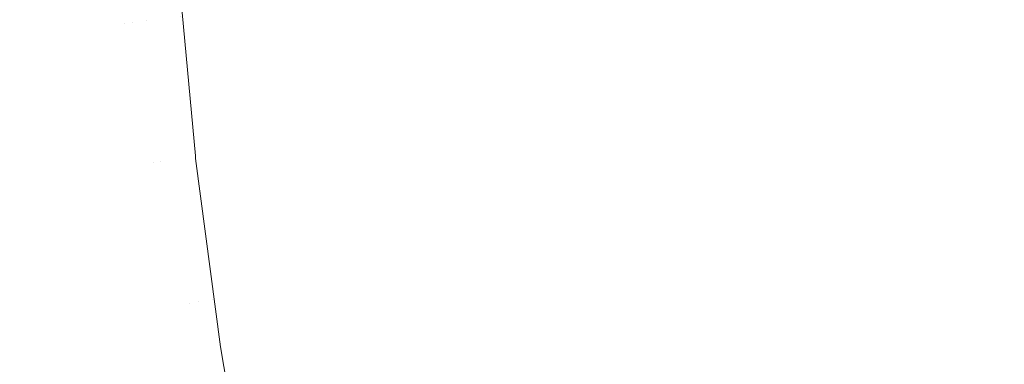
# Model space of a CAD drawing. Header units: centimetres. Extents: x -21.6 to 22.7, y 3.4 to 5.2.
# Tile 123 of 256: x -6.7163 to -6.6674, y 3.8633 to 3.8804. Entities that reach past the tile are written whole.
import ezdxf

# ---------------------------------------------------------------- set-up
doc = ezdxf.new("R2010")
doc.units = ezdxf.units.CM
doc.header["$LTSCALE"] = 2.54
doc.layers.add('Lucido design-1', color=7, linetype='Continuous')

# ---------------------------------------------------------------- blocks, each defined once
blk = doc.blocks.new('Gruppo-4-1')
at = {"color": 7, "linetype": 'Continuous', "lineweight": 9}
blk.add_3dface([(-21.503423, 5.100212, -1872.215514), (-21.503423, 3.500212, -1872.215514), (22.630348, 3.500212, -1872.215514), (22.630348, 5.100212, -1872.215514)], dxfattribs=at)
for points, invisible_edges in [([(-6.710001, 3.88038, -1872.935985), (-6.710462, 3.887186, -1872.935985), (-6.709889, 3.88723, -1872.932342), (-6.709429, 3.880447, -1872.932342)], 15), ([(-6.715823, 3.879689, -1872.957318), (-6.716614, 3.879595, -1872.959334), (-6.717093, 3.88667, -1872.959334), (-6.716301, 3.886732, -1872.957318)], 15), ([(-6.716301, 3.886732, -1872.957318), (-6.715556, 3.88679, -1872.955309), (-6.715081, 3.879777, -1872.955309), (-6.715823, 3.879689, -1872.957318)], 15), ([(-6.714385, 3.879859, -1872.953311), (-6.715081, 3.879777, -1872.955309), (-6.715556, 3.88679, -1872.955309), (-6.714858, 3.886844, -1872.953311)], 15), ([(-6.714858, 3.886844, -1872.953311), (-6.714206, 3.886895, -1872.951323), (-6.713734, 3.879937, -1872.951323), (-6.714385, 3.879859, -1872.953311)], 15), ([(-6.713127, 3.880009, -1872.949348), (-6.713734, 3.879937, -1872.951323), (-6.714206, 3.886895, -1872.951323), (-6.713598, 3.886942, -1872.949348)], 15), ([(-6.713598, 3.886942, -1872.949348), (-6.713032, 3.886986, -1872.947388), (-6.712563, 3.880076, -1872.947388), (-6.713127, 3.880009, -1872.949348)], 15), ([(-6.712041, 3.880138, -1872.945443), (-6.712563, 3.880076, -1872.947388), (-6.713032, 3.886986, -1872.947388), (-6.712508, 3.887027, -1872.945443)], 15), ([(-6.712508, 3.887027, -1872.945443), (-6.712024, 3.887064, -1872.943514), (-6.711558, 3.880195, -1872.943514), (-6.712041, 3.880138, -1872.945443)], 15), ([(-6.711114, 3.880248, -1872.941603), (-6.712024, 3.887064, -1872.943514), (-6.71117, 3.887131, -1872.939711)], 11), ([(-6.711114, 3.880248, -1872.941603), (-6.711558, 3.880195, -1872.943514), (-6.712024, 3.887064, -1872.943514)], 11), ([(-6.710707, 3.880296, -1872.939711), (-6.71117, 3.887131, -1872.939711), (-6.710462, 3.887186, -1872.935985), (-6.710001, 3.88038, -1872.935985)], 15), ([(-6.71117, 3.887131, -1872.939711), (-6.710707, 3.880296, -1872.939711), (-6.711114, 3.880248, -1872.941603)], 11), ([(-6.667204, 3.885457, -1872.62913), (-6.666701, 3.880251, -1872.62913), (-6.668502, 3.87996, -1872.630442), (-6.669012, 3.885242, -1872.630442)], 15), ([(-6.672558, 3.884821, -1872.633245), (-6.672033, 3.879391, -1872.633245), (-6.67376, 3.879113, -1872.634734), (-6.674291, 3.884616, -1872.634734)], 15), ([(-6.670797, 3.88503, -1872.631814), (-6.67028, 3.879674, -1872.631814), (-6.672033, 3.879391, -1872.633245), (-6.672558, 3.884821, -1872.633245)], 15), ([(-6.669012, 3.885242, -1872.630442), (-6.668502, 3.87996, -1872.630442), (-6.67028, 3.879674, -1872.631814), (-6.670797, 3.88503, -1872.631814)], 15), ([(-6.675996, 3.884414, -1872.636279), (-6.675458, 3.87884, -1872.636279), (-6.677125, 3.878571, -1872.637879), (-6.67767, 3.884215, -1872.637879)], 15), ([(-6.674291, 3.884616, -1872.634734), (-6.67376, 3.879113, -1872.634734), (-6.675458, 3.87884, -1872.636279), (-6.675996, 3.884414, -1872.636279)], 15), ([(-6.68249, 3.883643, -1872.642997), (-6.680919, 3.88383, -1872.641239), (-6.68036, 3.87805, -1872.641239), (-6.681925, 3.877797, -1872.642997)], 15), ([(-6.67876, 3.878307, -1872.639533), (-6.68036, 3.87805, -1872.641239), (-6.680919, 3.88383, -1872.641239), (-6.679311, 3.88402, -1872.639533)], 15), ([(-6.679311, 3.88402, -1872.639533), (-6.67767, 3.884215, -1872.637879), (-6.677125, 3.878571, -1872.637879), (-6.67876, 3.878307, -1872.639533)], 15), ([(-6.685517, 3.883284, -1872.646657), (-6.684023, 3.883461, -1872.644803), (-6.683452, 3.877551, -1872.644803), (-6.68494, 3.877311, -1872.646657)], 15), ([(-6.681925, 3.877797, -1872.642997), (-6.683452, 3.877551, -1872.644803), (-6.684023, 3.883461, -1872.644803), (-6.68249, 3.883643, -1872.642997)], 15), ([(-6.708291, 3.880582, -1872.918688), (-6.708431, 3.882954, -1872.915514), (-6.707578, 3.873664, -1872.915514)], 9), ([(-6.707578, 3.873664, -1872.915514), (-6.708431, 3.882954, -1872.915514), (-6.708431, 3.882954, -1872.715514), (-6.707578, 3.873664, -1872.715514)], 10), ([(-6.707578, 3.873664, -1872.715514), (-6.708431, 3.882954, -1872.715514), (-6.708229, 3.88059, -1872.713294)], 10), ([(-6.687794, 3.876852, -1872.6505), (-6.689157, 3.876632, -1872.652484), (-6.689751, 3.882782, -1872.652484), (-6.688383, 3.882944, -1872.6505)], 15), ([(-6.688383, 3.882944, -1872.6505), (-6.686971, 3.883112, -1872.648557), (-6.686388, 3.877078, -1872.648557), (-6.687794, 3.876852, -1872.6505)], 15), ([(-6.68494, 3.877311, -1872.646657), (-6.686388, 3.877078, -1872.648557), (-6.686971, 3.883112, -1872.648557), (-6.685517, 3.883284, -1872.646657)], 15), ([(-6.692974, 3.876017, -1872.658665), (-6.694152, 3.875827, -1872.660793), (-6.694767, 3.882187, -1872.660793), (-6.693583, 3.882327, -1872.658665)], 15), ([(-6.693583, 3.882327, -1872.658665), (-6.692352, 3.882473, -1872.656569), (-6.691748, 3.876215, -1872.656569), (-6.692974, 3.876017, -1872.658665)], 15), ([(-6.690475, 3.87642, -1872.654508), (-6.691748, 3.876215, -1872.656569), (-6.692352, 3.882473, -1872.656569), (-6.691074, 3.882625, -1872.654508)], 15), ([(-6.691074, 3.882625, -1872.654508), (-6.689751, 3.882782, -1872.652484), (-6.689157, 3.876632, -1872.652484), (-6.690475, 3.87642, -1872.654508)], 15), ([(-6.698023, 3.8818, -1872.66735), (-6.696987, 3.881923, -1872.665138), (-6.696364, 3.875471, -1872.665138), (-6.697396, 3.875304, -1872.66735)], 15), ([(-6.695283, 3.875645, -1872.662952), (-6.696364, 3.875471, -1872.665138), (-6.696987, 3.881923, -1872.665138), (-6.695902, 3.882052, -1872.662952)], 15), ([(-6.695902, 3.882052, -1872.662952), (-6.694767, 3.882187, -1872.660793), (-6.694152, 3.875827, -1872.660793), (-6.695283, 3.875645, -1872.662952)], 15), ([(-6.701018, 3.874721, -1872.676402), (-6.701796, 3.874595, -1872.678705), (-6.702442, 3.881276, -1872.678705), (-6.70166, 3.881369, -1872.676402)], 15), ([(-6.70166, 3.881369, -1872.676402), (-6.700828, 3.881468, -1872.674113), (-6.700189, 3.874854, -1872.674113), (-6.701018, 3.874721, -1872.676402)], 15), ([(-6.699308, 3.874996, -1872.67184), (-6.700189, 3.874854, -1872.674113), (-6.700828, 3.881468, -1872.674113), (-6.699944, 3.881573, -1872.67184)], 15), ([(-6.699944, 3.881573, -1872.67184), (-6.699009, 3.881684, -1872.669585), (-6.698377, 3.875146, -1872.669585), (-6.699308, 3.874996, -1872.67184)], 15), ([(-6.697396, 3.875304, -1872.66735), (-6.698377, 3.875146, -1872.669585), (-6.699009, 3.881684, -1872.669585), (-6.698023, 3.8818, -1872.66735)], 15), ([(-6.704925, 3.874091, -1872.690331), (-6.705401, 3.874015, -1872.692664), (-6.706061, 3.880847, -1872.692664), (-6.705584, 3.880904, -1872.690331)], 15), ([(-6.705584, 3.880904, -1872.690331), (-6.705056, 3.880966, -1872.687998), (-6.7044, 3.874176, -1872.687998), (-6.704925, 3.874091, -1872.690331)], 15), ([(-6.703825, 3.874268, -1872.685667), (-6.7044, 3.874176, -1872.687998), (-6.705056, 3.880966, -1872.687998), (-6.704479, 3.881035, -1872.685667)], 15), ([(-6.704479, 3.881035, -1872.685667), (-6.703851, 3.881109, -1872.683339), (-6.7032, 3.874369, -1872.683339), (-6.703825, 3.874268, -1872.685667)], 15), ([(-6.702524, 3.874478, -1872.681018), (-6.7032, 3.874369, -1872.683339), (-6.703851, 3.881109, -1872.683339), (-6.703172, 3.88119, -1872.681018)], 15), ([(-6.703172, 3.88119, -1872.681018), (-6.702442, 3.881276, -1872.678705), (-6.701796, 3.874595, -1872.678705), (-6.702524, 3.874478, -1872.681018)], 15), ([(-6.709659, 3.873328, -1872.937837), (-6.710707, 3.880296, -1872.939711), (-6.710001, 3.88038, -1872.935985)], 11), ([(-6.709429, 3.880447, -1872.932342), (-6.708755, 3.873474, -1872.932342), (-6.709325, 3.873382, -1872.935985), (-6.710001, 3.88038, -1872.935985)], 15), ([(-6.710001, 3.88038, -1872.935985), (-6.709325, 3.873382, -1872.935985), (-6.709659, 3.873328, -1872.937837)], 11), ([(-6.708981, 3.880501, -1872.928788), (-6.708309, 3.873546, -1872.928788), (-6.708755, 3.873474, -1872.932342), (-6.709429, 3.880447, -1872.932342)], 15), ([(-6.708648, 3.88054, -1872.925326), (-6.707978, 3.873599, -1872.925326), (-6.708309, 3.873546, -1872.928788), (-6.708981, 3.880501, -1872.928788)], 15), ([(-6.708421, 3.880567, -1872.921959), (-6.707752, 3.873636, -1872.921959), (-6.707978, 3.873599, -1872.925326), (-6.708648, 3.88054, -1872.925326)], 15), ([(-6.708291, 3.880582, -1872.918688), (-6.707622, 3.873657, -1872.918688), (-6.707752, 3.873636, -1872.921959), (-6.708421, 3.880567, -1872.921959)], 15), ([(-6.707578, 3.873664, -1872.915514), (-6.707622, 3.873657, -1872.918688), (-6.708291, 3.880582, -1872.918688)], 11), ([(-6.708229, 3.88059, -1872.713294), (-6.708167, 3.880597, -1872.711056), (-6.707499, 3.873677, -1872.711056), (-6.70756, 3.873667, -1872.713294)], 15), ([(-6.708229, 3.88059, -1872.713294), (-6.70756, 3.873667, -1872.713294), (-6.707578, 3.873664, -1872.715514)], 11), ([(-6.707395, 3.873693, -1872.7088), (-6.707499, 3.873677, -1872.711056), (-6.708167, 3.880597, -1872.711056), (-6.708063, 3.880609, -1872.7088)], 15), ([(-6.708063, 3.880609, -1872.7088), (-6.707915, 3.880627, -1872.706529), (-6.707247, 3.873717, -1872.706529), (-6.707395, 3.873693, -1872.7088)], 15), ([(-6.707055, 3.873748, -1872.704243), (-6.707247, 3.873717, -1872.706529), (-6.707915, 3.880627, -1872.706529), (-6.707722, 3.88065, -1872.704243)], 15), ([(-6.707722, 3.88065, -1872.704243), (-6.707484, 3.880678, -1872.701944), (-6.706818, 3.873786, -1872.701944), (-6.707055, 3.873748, -1872.704243)], 15), ([(-6.706535, 3.873832, -1872.699636), (-6.706818, 3.873786, -1872.701944), (-6.707484, 3.880678, -1872.701944), (-6.7072, 3.880712, -1872.699636)], 15), ([(-6.7072, 3.880712, -1872.699636), (-6.706868, 3.880751, -1872.697318), (-6.706205, 3.873885, -1872.697318), (-6.706535, 3.873832, -1872.699636)], 15), ([(-6.705827, 3.873946, -1872.694993), (-6.706205, 3.873885, -1872.697318), (-6.706868, 3.880751, -1872.697318), (-6.706489, 3.880796, -1872.694993)], 15), ([(-6.706489, 3.880796, -1872.694993), (-6.706061, 3.880847, -1872.692664), (-6.705401, 3.874015, -1872.692664), (-6.705827, 3.873946, -1872.694993)], 15), ([(-6.714385, 3.879859, -1872.953311), (-6.713734, 3.879937, -1872.951323), (-6.713043, 3.872783, -1872.951323), (-6.713691, 3.872679, -1872.953311)], 15), ([(-6.712439, 3.87288, -1872.949348), (-6.713043, 3.872783, -1872.951323), (-6.713734, 3.879937, -1872.951323), (-6.713127, 3.880009, -1872.949348)], 15), ([(-6.713127, 3.880009, -1872.949348), (-6.712563, 3.880076, -1872.947388), (-6.711877, 3.872971, -1872.947388), (-6.712439, 3.87288, -1872.949348)], 15), ([(-6.711356, 3.873055, -1872.945443), (-6.711877, 3.872971, -1872.947388), (-6.712563, 3.880076, -1872.947388), (-6.712041, 3.880138, -1872.945443)], 15), ([(-6.712041, 3.880138, -1872.945443), (-6.711558, 3.880195, -1872.943514), (-6.710876, 3.873132, -1872.943514), (-6.711356, 3.873055, -1872.945443)], 15), ([(-6.710433, 3.873204, -1872.941603), (-6.710876, 3.873132, -1872.943514), (-6.711558, 3.880195, -1872.943514), (-6.711114, 3.880248, -1872.941603)], 15), ([(-6.711114, 3.880248, -1872.941603), (-6.710707, 3.880296, -1872.939711), (-6.710028, 3.873269, -1872.939711), (-6.710433, 3.873204, -1872.941603)], 15), ([(-6.709659, 3.873328, -1872.937837), (-6.710028, 3.873269, -1872.939711), (-6.710707, 3.880296, -1872.939711)], 11), ([(-6.669584, 3.874175, -1872.631814), (-6.67028, 3.879674, -1872.631814), (-6.668502, 3.87996, -1872.630442), (-6.667816, 3.874538, -1872.630442)], 15), ([(-6.667816, 3.874538, -1872.630442), (-6.668502, 3.87996, -1872.630442), (-6.666701, 3.880251, -1872.62913), (-6.666024, 3.874906, -1872.62913)], 15), ([(-6.717453, 3.879496, -1872.961357), (-6.716614, 3.879595, -1872.959334), (-6.715911, 3.872321, -1872.959334), (-6.716747, 3.872186, -1872.961357)], 15), ([(-6.715124, 3.872448, -1872.957318), (-6.715911, 3.872321, -1872.959334), (-6.716614, 3.879595, -1872.959334), (-6.715823, 3.879689, -1872.957318)], 15), ([(-6.715823, 3.879689, -1872.957318), (-6.715081, 3.879777, -1872.955309), (-6.714384, 3.872567, -1872.955309), (-6.715124, 3.872448, -1872.957318)], 15), ([(-6.713691, 3.872679, -1872.953311), (-6.714384, 3.872567, -1872.955309), (-6.715081, 3.879777, -1872.955309), (-6.714385, 3.879859, -1872.953311)], 15), ([(-6.673045, 3.873464, -1872.634734), (-6.67376, 3.879113, -1872.634734), (-6.672033, 3.879391, -1872.633245), (-6.671328, 3.873817, -1872.633245)], 15), ([(-6.671328, 3.873817, -1872.633245), (-6.672033, 3.879391, -1872.633245), (-6.67028, 3.879674, -1872.631814), (-6.669584, 3.874175, -1872.631814)], 15), ([(-6.674733, 3.873117, -1872.636279), (-6.675458, 3.87884, -1872.636279), (-6.67376, 3.879113, -1872.634734), (-6.673045, 3.873464, -1872.634734)], 15), ([(-6.67876, 3.878307, -1872.639533), (-6.677125, 3.878571, -1872.637879), (-6.676391, 3.872777, -1872.637879), (-6.678017, 3.872443, -1872.639533)], 15), ([(-6.676391, 3.872777, -1872.637879), (-6.677125, 3.878571, -1872.637879), (-6.675458, 3.87884, -1872.636279), (-6.674733, 3.873117, -1872.636279)], 15), ([(-6.681925, 3.877797, -1872.642997), (-6.68036, 3.87805, -1872.641239), (-6.679609, 3.872116, -1872.641239), (-6.681165, 3.871796, -1872.642997)], 15), ([(-6.678017, 3.872443, -1872.639533), (-6.679609, 3.872116, -1872.641239), (-6.68036, 3.87805, -1872.641239), (-6.67876, 3.878307, -1872.639533)], 15), ([(-6.68494, 3.877311, -1872.646657), (-6.683452, 3.877551, -1872.644803), (-6.682684, 3.871484, -1872.644803), (-6.684164, 3.87118, -1872.646657)], 15), ([(-6.681165, 3.871796, -1872.642997), (-6.682684, 3.871484, -1872.644803), (-6.683452, 3.877551, -1872.644803), (-6.681925, 3.877797, -1872.642997)], 15), ([(-6.687794, 3.876852, -1872.6505), (-6.686388, 3.877078, -1872.648557), (-6.685604, 3.870885, -1872.648557), (-6.687002, 3.870597, -1872.6505)], 15), ([(-6.684164, 3.87118, -1872.646657), (-6.685604, 3.870885, -1872.648557), (-6.686388, 3.877078, -1872.648557), (-6.68494, 3.877311, -1872.646657)], 15), ([(-6.690475, 3.87642, -1872.654508), (-6.689157, 3.876632, -1872.652484), (-6.688358, 3.870319, -1872.652484), (-6.689669, 3.87005, -1872.654508)], 15), ([(-6.687002, 3.870597, -1872.6505), (-6.688358, 3.870319, -1872.652484), (-6.689157, 3.876632, -1872.652484), (-6.687794, 3.876852, -1872.6505)], 15), ([(-6.692154, 3.869539, -1872.658665), (-6.693326, 3.869299, -1872.660793), (-6.694152, 3.875827, -1872.660793), (-6.692974, 3.876017, -1872.658665)], 15), ([(-6.692974, 3.876017, -1872.658665), (-6.691748, 3.876215, -1872.656569), (-6.690934, 3.86979, -1872.656569), (-6.692154, 3.869539, -1872.658665)], 15), ([(-6.689669, 3.87005, -1872.654508), (-6.690934, 3.86979, -1872.656569), (-6.691748, 3.876215, -1872.656569), (-6.690475, 3.87642, -1872.654508)], 15), ([(-6.69445, 3.869068, -1872.662952), (-6.695526, 3.868847, -1872.665138), (-6.696364, 3.875471, -1872.665138), (-6.695283, 3.875645, -1872.662952)], 15), ([(-6.695283, 3.875645, -1872.662952), (-6.694152, 3.875827, -1872.660793), (-6.693326, 3.869299, -1872.660793), (-6.69445, 3.869068, -1872.662952)], 15), ([(-6.698454, 3.868245, -1872.67184), (-6.69933, 3.868065, -1872.674113), (-6.700189, 3.874854, -1872.674113), (-6.699308, 3.874996, -1872.67184)], 15), ([(-6.699308, 3.874996, -1872.67184), (-6.698377, 3.875146, -1872.669585), (-6.697528, 3.868435, -1872.669585), (-6.698454, 3.868245, -1872.67184)], 15), ([(-6.696552, 3.868636, -1872.66735), (-6.697528, 3.868435, -1872.669585), (-6.698377, 3.875146, -1872.669585), (-6.697396, 3.875304, -1872.66735)], 15), ([(-6.697396, 3.875304, -1872.66735), (-6.696364, 3.875471, -1872.665138), (-6.695526, 3.868847, -1872.665138), (-6.696552, 3.868636, -1872.66735)], 15), ([(-6.702524, 3.874478, -1872.681018), (-6.701796, 3.874595, -1872.678705), (-6.700928, 3.867737, -1872.678705), (-6.701652, 3.867588, -1872.681018)], 15), ([(-6.700154, 3.867896, -1872.676402), (-6.700928, 3.867737, -1872.678705), (-6.701796, 3.874595, -1872.678705), (-6.701018, 3.874721, -1872.676402)], 15), ([(-6.701018, 3.874721, -1872.676402), (-6.700189, 3.874854, -1872.674113), (-6.69933, 3.868065, -1872.674113), (-6.700154, 3.867896, -1872.676402)], 15), ([(-6.667816, 3.874538, -1872.630442), (-6.666939, 3.868982, -1872.630442), (-6.668695, 3.86854, -1872.631814), (-6.669584, 3.874175, -1872.631814)], 15), ([(-6.666024, 3.874906, -1872.62913), (-6.66516, 3.869429, -1872.62913), (-6.666939, 3.868982, -1872.630442), (-6.667816, 3.874538, -1872.630442)], 15), ([(-6.705827, 3.873946, -1872.694993), (-6.705401, 3.874015, -1872.692664), (-6.704513, 3.867001, -1872.692664), (-6.704937, 3.866914, -1872.694993)], 15), ([(-6.70404, 3.867098, -1872.690331), (-6.704513, 3.867001, -1872.692664), (-6.705401, 3.874015, -1872.692664), (-6.704925, 3.874091, -1872.690331)], 15), ([(-6.704925, 3.874091, -1872.690331), (-6.7044, 3.874176, -1872.687998), (-6.703518, 3.867205, -1872.687998), (-6.70404, 3.867098, -1872.690331)], 15), ([(-6.702946, 3.867322, -1872.685667), (-6.703518, 3.867205, -1872.687998), (-6.7044, 3.874176, -1872.687998), (-6.703825, 3.874268, -1872.685667)], 15), ([(-6.703825, 3.874268, -1872.685667), (-6.7032, 3.874369, -1872.683339), (-6.702324, 3.86745, -1872.683339), (-6.702946, 3.867322, -1872.685667)], 15), ([(-6.701652, 3.867588, -1872.681018), (-6.702324, 3.86745, -1872.683339), (-6.7032, 3.874369, -1872.683339), (-6.702524, 3.874478, -1872.681018)], 15), ([(-6.669584, 3.874175, -1872.631814), (-6.668695, 3.86854, -1872.631814), (-6.670426, 3.868104, -1872.633245), (-6.671328, 3.873817, -1872.633245)], 15), ([(-6.707849, 3.866315, -1872.932342), (-6.708755, 3.873474, -1872.932342), (-6.708309, 3.873546, -1872.928788), (-6.707406, 3.866406, -1872.928788)], 15), ([(-6.707406, 3.866406, -1872.928788), (-6.708309, 3.873546, -1872.928788), (-6.707978, 3.873599, -1872.925326), (-6.707076, 3.866474, -1872.925326)], 15), ([(-6.707076, 3.866474, -1872.925326), (-6.707978, 3.873599, -1872.925326), (-6.707752, 3.873636, -1872.921959), (-6.706851, 3.86652, -1872.921959)], 15), ([(-6.706851, 3.86652, -1872.921959), (-6.707752, 3.873636, -1872.921959), (-6.707622, 3.873657, -1872.918688), (-6.706722, 3.866547, -1872.918688)], 15), ([(-6.707622, 3.873657, -1872.918688), (-6.707578, 3.873664, -1872.915514), (-6.707564, 3.873517, -1872.915514)], 9), ([(-6.706722, 3.866547, -1872.918688), (-6.707622, 3.873657, -1872.918688), (-6.707564, 3.873517, -1872.915514)], 11), ([(-6.707564, 3.873517, -1872.715514), (-6.707578, 3.873664, -1872.715514), (-6.70756, 3.873667, -1872.713294)], 10), ([(-6.707578, 3.873664, -1872.715514), (-6.707564, 3.873517, -1872.715514), (-6.707564, 3.873517, -1872.915514), (-6.707578, 3.873664, -1872.915514)], 10), ([(-6.707564, 3.873517, -1872.715514), (-6.70756, 3.873667, -1872.713294), (-6.706661, 3.86656, -1872.713294)], 11), ([(-6.707564, 3.873517, -1872.915514), (-6.70633, 3.864169, -1872.915514), (-6.706722, 3.866547, -1872.918688)], 10), ([(-6.707564, 3.873517, -1872.915514), (-6.707564, 3.873517, -1872.715514), (-6.70633, 3.864169, -1872.715514), (-6.70633, 3.864169, -1872.915514)], 5), ([(-6.706661, 3.86656, -1872.713294), (-6.70633, 3.864169, -1872.715514), (-6.707564, 3.873517, -1872.715514)], 9), ([(-6.70756, 3.873667, -1872.713294), (-6.707499, 3.873677, -1872.711056), (-6.706599, 3.866572, -1872.711056), (-6.706661, 3.86656, -1872.713294)], 15), ([(-6.706496, 3.866593, -1872.7088), (-6.706599, 3.866572, -1872.711056), (-6.707499, 3.873677, -1872.711056), (-6.707395, 3.873693, -1872.7088)], 15), ([(-6.707395, 3.873693, -1872.7088), (-6.707247, 3.873717, -1872.706529), (-6.706349, 3.866623, -1872.706529), (-6.706496, 3.866593, -1872.7088)], 15), ([(-6.706159, 3.866663, -1872.704243), (-6.706349, 3.866623, -1872.706529), (-6.707247, 3.873717, -1872.706529), (-6.707055, 3.873748, -1872.704243)], 15), ([(-6.707055, 3.873748, -1872.704243), (-6.706818, 3.873786, -1872.701944), (-6.705923, 3.866711, -1872.701944), (-6.706159, 3.866663, -1872.704243)], 15), ([(-6.705641, 3.866769, -1872.699636), (-6.705923, 3.866711, -1872.701944), (-6.706818, 3.873786, -1872.701944), (-6.706535, 3.873832, -1872.699636)], 15), ([(-6.706535, 3.873832, -1872.699636), (-6.706205, 3.873885, -1872.697318), (-6.705313, 3.866836, -1872.697318), (-6.705641, 3.866769, -1872.699636)], 15), ([(-6.704937, 3.866914, -1872.694993), (-6.705313, 3.866836, -1872.697318), (-6.706205, 3.873885, -1872.697318), (-6.705827, 3.873946, -1872.694993)], 15), ([(-6.671328, 3.873817, -1872.633245), (-6.670426, 3.868104, -1872.633245), (-6.672131, 3.867675, -1872.634734), (-6.673045, 3.873464, -1872.634734)], 15), ([(-6.710436, 3.865784, -1872.945443), (-6.710954, 3.865678, -1872.947388), (-6.711877, 3.872971, -1872.947388), (-6.711356, 3.873055, -1872.945443)], 15), ([(-6.711356, 3.873055, -1872.945443), (-6.710876, 3.873132, -1872.943514), (-6.709958, 3.865882, -1872.943514), (-6.710436, 3.865784, -1872.945443)], 15), ([(-6.709518, 3.865973, -1872.941603), (-6.709958, 3.865882, -1872.943514), (-6.710876, 3.873132, -1872.943514), (-6.710433, 3.873204, -1872.941603)], 15), ([(-6.710433, 3.873204, -1872.941603), (-6.710028, 3.873269, -1872.939711), (-6.709115, 3.866055, -1872.939711), (-6.709518, 3.865973, -1872.941603)], 15), ([(-6.708748, 3.866131, -1872.937837), (-6.709115, 3.866055, -1872.939711), (-6.710028, 3.873269, -1872.939711), (-6.709659, 3.873328, -1872.937837)], 15), ([(-6.709659, 3.873328, -1872.937837), (-6.709325, 3.873382, -1872.935985), (-6.708416, 3.866199, -1872.935985), (-6.708748, 3.866131, -1872.937837)], 15), ([(-6.709325, 3.873382, -1872.935985), (-6.708755, 3.873474, -1872.932342), (-6.707849, 3.866315, -1872.932342), (-6.708117, 3.866261, -1872.934153)], 15), ([(-6.708117, 3.866261, -1872.934153), (-6.708416, 3.866199, -1872.935985), (-6.709325, 3.873382, -1872.935985)], 11), ([(-6.674733, 3.873117, -1872.636279), (-6.673808, 3.867253, -1872.636279), (-6.675454, 3.866839, -1872.637879), (-6.676391, 3.872777, -1872.637879)], 15), ([(-6.673045, 3.873464, -1872.634734), (-6.672131, 3.867675, -1872.634734), (-6.673808, 3.867253, -1872.636279), (-6.674733, 3.873117, -1872.636279)], 15), ([(-6.715124, 3.872448, -1872.957318), (-6.714384, 3.872567, -1872.955309), (-6.713448, 3.865166, -1872.955309), (-6.714183, 3.865014, -1872.957318)], 15), ([(-6.712758, 3.865307, -1872.953311), (-6.713448, 3.865166, -1872.955309), (-6.714384, 3.872567, -1872.955309), (-6.713691, 3.872679, -1872.953311)], 15), ([(-6.713691, 3.872679, -1872.953311), (-6.713043, 3.872783, -1872.951323), (-6.712114, 3.865439, -1872.951323), (-6.712758, 3.865307, -1872.953311)], 15), ([(-6.711513, 3.865563, -1872.949348), (-6.712114, 3.865439, -1872.951323), (-6.713043, 3.872783, -1872.951323), (-6.712439, 3.87288, -1872.949348)], 15), ([(-6.712439, 3.87288, -1872.949348), (-6.711877, 3.872971, -1872.947388), (-6.710954, 3.865678, -1872.947388), (-6.711513, 3.865563, -1872.949348)], 15), ([(-6.678017, 3.872443, -1872.639533), (-6.676391, 3.872777, -1872.637879), (-6.675454, 3.866839, -1872.637879), (-6.677069, 3.866433, -1872.639533)], 15), ([(-6.715797, 3.864683, -1872.961357), (-6.716678, 3.864502, -1872.963384), (-6.717632, 3.872044, -1872.963384), (-6.716747, 3.872186, -1872.961357)], 15), ([(-6.716747, 3.872186, -1872.961357), (-6.715911, 3.872321, -1872.959334), (-6.714966, 3.864854, -1872.959334), (-6.715797, 3.864683, -1872.961357)], 15), ([(-6.714183, 3.865014, -1872.957318), (-6.714966, 3.864854, -1872.959334), (-6.715911, 3.872321, -1872.959334), (-6.715124, 3.872448, -1872.957318)], 15), ([(-6.681165, 3.871796, -1872.642997), (-6.679609, 3.872116, -1872.641239), (-6.67865, 3.866035, -1872.641239), (-6.680195, 3.865646, -1872.642997)], 15), ([(-6.677069, 3.866433, -1872.639533), (-6.67865, 3.866035, -1872.641239), (-6.679609, 3.872116, -1872.641239), (-6.678017, 3.872443, -1872.639533)], 15), ([(-6.680195, 3.865646, -1872.642997), (-6.681703, 3.865267, -1872.644803), (-6.682684, 3.871484, -1872.644803), (-6.681165, 3.871796, -1872.642997)], 15), ([(-6.683173, 3.864897, -1872.646657), (-6.684603, 3.864537, -1872.648557), (-6.685604, 3.870885, -1872.648557), (-6.684164, 3.87118, -1872.646657)], 15), ([(-6.684164, 3.87118, -1872.646657), (-6.682684, 3.871484, -1872.644803), (-6.681703, 3.865267, -1872.644803), (-6.683173, 3.864897, -1872.646657)], 15), ([(-6.685991, 3.864188, -1872.6505), (-6.687337, 3.863849, -1872.652484), (-6.688358, 3.870319, -1872.652484), (-6.687002, 3.870597, -1872.6505)], 15), ([(-6.687002, 3.870597, -1872.6505), (-6.685604, 3.870885, -1872.648557), (-6.684603, 3.864537, -1872.648557), (-6.685991, 3.864188, -1872.6505)], 15), ([(-6.689669, 3.87005, -1872.654508), (-6.688358, 3.870319, -1872.652484), (-6.687337, 3.863849, -1872.652484), (-6.688638, 3.863521, -1872.654508)], 15), ([(-6.692154, 3.869539, -1872.658665), (-6.690934, 3.86979, -1872.656569), (-6.689895, 3.863205, -1872.656569), (-6.691106, 3.862901, -1872.658665)], 15), ([(-6.688638, 3.863521, -1872.654508), (-6.689895, 3.863205, -1872.656569), (-6.690934, 3.86979, -1872.656569), (-6.689669, 3.87005, -1872.654508)], 15), ([(-6.69445, 3.869068, -1872.662952), (-6.693326, 3.869299, -1872.660793), (-6.69227, 3.862608, -1872.660793), (-6.693386, 3.862327, -1872.662952)], 15), ([(-6.691106, 3.862901, -1872.658665), (-6.69227, 3.862608, -1872.660793), (-6.693326, 3.869299, -1872.660793), (-6.692154, 3.869539, -1872.658665)], 15), ([(-6.695473, 3.861802, -1872.66735), (-6.696443, 3.861558, -1872.669585), (-6.697528, 3.868435, -1872.669585), (-6.696552, 3.868636, -1872.66735)], 15), ([(-6.696552, 3.868636, -1872.66735), (-6.695526, 3.868847, -1872.665138), (-6.694454, 3.862058, -1872.665138), (-6.695473, 3.861802, -1872.66735)], 15), ([(-6.693386, 3.862327, -1872.662952), (-6.694454, 3.862058, -1872.665138), (-6.695526, 3.868847, -1872.665138), (-6.69445, 3.869068, -1872.662952)], 15), ([(-6.667597, 3.862775, -1872.631814), (-6.668695, 3.86854, -1872.631814), (-6.666939, 3.868982, -1872.630442), (-6.665856, 3.863297, -1872.630442)], 15), ([(-6.697362, 3.861326, -1872.67184), (-6.698232, 3.861108, -1872.674113), (-6.69933, 3.868065, -1872.674113), (-6.698454, 3.868245, -1872.67184)], 15), ([(-6.698454, 3.868245, -1872.67184), (-6.697528, 3.868435, -1872.669585), (-6.696443, 3.861558, -1872.669585), (-6.697362, 3.861326, -1872.67184)], 15), ([(-6.670426, 3.868104, -1872.633245), (-6.668695, 3.86854, -1872.631814), (-6.667597, 3.862775, -1872.631814), (-6.669313, 3.86226, -1872.633245)], 15), ([(-6.701652, 3.867588, -1872.681018), (-6.700928, 3.867737, -1872.678705), (-6.699819, 3.860708, -1872.678705), (-6.700537, 3.860527, -1872.681018)], 15), ([(-6.699051, 3.860901, -1872.676402), (-6.699819, 3.860708, -1872.678705), (-6.700928, 3.867737, -1872.678705), (-6.700154, 3.867896, -1872.676402)], 15), ([(-6.700154, 3.867896, -1872.676402), (-6.69933, 3.868065, -1872.674113), (-6.698232, 3.861108, -1872.674113), (-6.699051, 3.860901, -1872.676402)], 15), ([(-6.673808, 3.867253, -1872.636279), (-6.672131, 3.867675, -1872.634734), (-6.671003, 3.861753, -1872.634734), (-6.672665, 3.861254, -1872.636279)], 15), ([(-6.669313, 3.86226, -1872.633245), (-6.671003, 3.861753, -1872.634734), (-6.672131, 3.867675, -1872.634734), (-6.670426, 3.868104, -1872.633245)], 15), ([(-6.70404, 3.867098, -1872.690331), (-6.703518, 3.867205, -1872.687998), (-6.702391, 3.860061, -1872.687998), (-6.702909, 3.859931, -1872.690331)], 15), ([(-6.701823, 3.860204, -1872.685667), (-6.702391, 3.860061, -1872.687998), (-6.703518, 3.867205, -1872.687998), (-6.702946, 3.867322, -1872.685667)], 15), ([(-6.702946, 3.867322, -1872.685667), (-6.702324, 3.86745, -1872.683339), (-6.701205, 3.860359, -1872.683339), (-6.701823, 3.860204, -1872.685667)], 15), ([(-6.700537, 3.860527, -1872.681018), (-6.701205, 3.860359, -1872.683339), (-6.702324, 3.86745, -1872.683339), (-6.701652, 3.867588, -1872.681018)], 15), ([(-6.672665, 3.861254, -1872.636279), (-6.674297, 3.860765, -1872.637879), (-6.675454, 3.866839, -1872.637879), (-6.673808, 3.867253, -1872.636279)], 15), ([(-6.706159, 3.866663, -1872.704243), (-6.705923, 3.866711, -1872.701944), (-6.704779, 3.85946, -1872.701944), (-6.705013, 3.859401, -1872.704243)], 15), ([(-6.704499, 3.859531, -1872.699636), (-6.704779, 3.85946, -1872.701944), (-6.705923, 3.866711, -1872.701944), (-6.705641, 3.866769, -1872.699636)], 15), ([(-6.705641, 3.866769, -1872.699636), (-6.705313, 3.866836, -1872.697318), (-6.704173, 3.859613, -1872.697318), (-6.704499, 3.859531, -1872.699636)], 15), ([(-6.7038, 3.859706, -1872.694993), (-6.704173, 3.859613, -1872.697318), (-6.705313, 3.866836, -1872.697318), (-6.704937, 3.866914, -1872.694993)], 15), ([(-6.704937, 3.866914, -1872.694993), (-6.704513, 3.867001, -1872.692664), (-6.703379, 3.859812, -1872.692664), (-6.7038, 3.859706, -1872.694993)], 15), ([(-6.702909, 3.859931, -1872.690331), (-6.703379, 3.859812, -1872.692664), (-6.704513, 3.867001, -1872.692664), (-6.70404, 3.867098, -1872.690331)], 15), ([(-6.677069, 3.866433, -1872.639533), (-6.675454, 3.866839, -1872.637879), (-6.674297, 3.860765, -1872.637879), (-6.675898, 3.860284, -1872.639533)], 15), ([(-6.708748, 3.866131, -1872.937837), (-6.708416, 3.866199, -1872.935985), (-6.707254, 3.858837, -1872.935985), (-6.707584, 3.858754, -1872.937837)], 15), ([(-6.706957, 3.858912, -1872.934153), (-6.707254, 3.858837, -1872.935985), (-6.708416, 3.866199, -1872.935985), (-6.708117, 3.866261, -1872.934153)], 15), ([(-6.708117, 3.866261, -1872.934153), (-6.707849, 3.866315, -1872.932342), (-6.706692, 3.858979, -1872.932342), (-6.706957, 3.858912, -1872.934153)], 15), ([(-6.707849, 3.866315, -1872.932342), (-6.707406, 3.866406, -1872.928788), (-6.706251, 3.85909, -1872.928788), (-6.706457, 3.859038, -1872.930554)], 15), ([(-6.706457, 3.859038, -1872.930554), (-6.706692, 3.858979, -1872.932342), (-6.707849, 3.866315, -1872.932342)], 11), ([(-6.707406, 3.866406, -1872.928788), (-6.707076, 3.866474, -1872.925326), (-6.705924, 3.859172, -1872.925326), (-6.706074, 3.859134, -1872.927046)], 15), ([(-6.706074, 3.859134, -1872.927046), (-6.706251, 3.85909, -1872.928788), (-6.707406, 3.866406, -1872.928788)], 11), ([(-6.706851, 3.86652, -1872.921959), (-6.7057, 3.859228, -1872.921959), (-6.705924, 3.859172, -1872.925326), (-6.707076, 3.866474, -1872.925326)], 15), ([(-6.706722, 3.866547, -1872.918688), (-6.705572, 3.859261, -1872.918688), (-6.7057, 3.859228, -1872.921959), (-6.706851, 3.86652, -1872.921959)], 15), ([(-6.705572, 3.859261, -1872.918688), (-6.706722, 3.866547, -1872.918688), (-6.70633, 3.864169, -1872.915514)], 11), ([(-6.706661, 3.86656, -1872.713294), (-6.706599, 3.866572, -1872.711056), (-6.70545, 3.859291, -1872.711056), (-6.705511, 3.859276, -1872.713294)], 15), ([(-6.70633, 3.864169, -1872.715514), (-6.706661, 3.86656, -1872.713294), (-6.705511, 3.859276, -1872.713294)], 11), ([(-6.705348, 3.859317, -1872.7088), (-6.70545, 3.859291, -1872.711056), (-6.706599, 3.866572, -1872.711056), (-6.706496, 3.866593, -1872.7088)], 15), ([(-6.706496, 3.866593, -1872.7088), (-6.706349, 3.866623, -1872.706529), (-6.705202, 3.859354, -1872.706529), (-6.705348, 3.859317, -1872.7088)], 15), ([(-6.705013, 3.859401, -1872.704243), (-6.705202, 3.859354, -1872.706529), (-6.706349, 3.866623, -1872.706529), (-6.706159, 3.866663, -1872.704243)], 15), ([(-6.675898, 3.860284, -1872.639533), (-6.677465, 3.859814, -1872.641239), (-6.67865, 3.866035, -1872.641239), (-6.677069, 3.866433, -1872.639533)], 15), ([(-6.70926, 3.858333, -1872.945443), (-6.709775, 3.858203, -1872.947388), (-6.710954, 3.865678, -1872.947388), (-6.710436, 3.865784, -1872.945443)], 15), ([(-6.710436, 3.865784, -1872.945443), (-6.709958, 3.865882, -1872.943514), (-6.708785, 3.858452, -1872.943514), (-6.70926, 3.858333, -1872.945443)], 15), ([(-6.708349, 3.858562, -1872.941603), (-6.708785, 3.858452, -1872.943514), (-6.709958, 3.865882, -1872.943514), (-6.709518, 3.865973, -1872.941603)], 15), ([(-6.709518, 3.865973, -1872.941603), (-6.709115, 3.866055, -1872.939711), (-6.707949, 3.858663, -1872.939711), (-6.708349, 3.858562, -1872.941603)], 15), ([(-6.707584, 3.858754, -1872.937837), (-6.707949, 3.858663, -1872.939711), (-6.709115, 3.866055, -1872.939711), (-6.708748, 3.866131, -1872.937837)], 15), ([(-6.680195, 3.865646, -1872.642997), (-6.67865, 3.866035, -1872.641239), (-6.677465, 3.859814, -1872.641239), (-6.678997, 3.859355, -1872.642997)], 15), ([(-6.711566, 3.857752, -1872.953311), (-6.712251, 3.85758, -1872.955309), (-6.713448, 3.865166, -1872.955309), (-6.712758, 3.865307, -1872.953311)], 15), ([(-6.712758, 3.865307, -1872.953311), (-6.712114, 3.865439, -1872.951323), (-6.710926, 3.857913, -1872.951323), (-6.711566, 3.857752, -1872.953311)], 15), ([(-6.710329, 3.858064, -1872.949348), (-6.710926, 3.857913, -1872.951323), (-6.712114, 3.865439, -1872.951323), (-6.711513, 3.865563, -1872.949348)], 15), ([(-6.711513, 3.865563, -1872.949348), (-6.710954, 3.865678, -1872.947388), (-6.709775, 3.858203, -1872.947388), (-6.710329, 3.858064, -1872.949348)], 15), ([(-6.683173, 3.864897, -1872.646657), (-6.681703, 3.865267, -1872.644803), (-6.680492, 3.858906, -1872.644803), (-6.681949, 3.858469, -1872.646657)], 15), ([(-6.678997, 3.859355, -1872.642997), (-6.680492, 3.858906, -1872.644803), (-6.681703, 3.865267, -1872.644803), (-6.680195, 3.865646, -1872.642997)], 15), ([(-6.715797, 3.864683, -1872.961357), (-6.714966, 3.864854, -1872.959334), (-6.713758, 3.857201, -1872.959334), (-6.714584, 3.856993, -1872.961357)], 15), ([(-6.712981, 3.857396, -1872.957318), (-6.713758, 3.857201, -1872.959334), (-6.714966, 3.864854, -1872.959334), (-6.714183, 3.865014, -1872.957318)], 15), ([(-6.714183, 3.865014, -1872.957318), (-6.713448, 3.865166, -1872.955309), (-6.712251, 3.85758, -1872.955309), (-6.712981, 3.857396, -1872.957318)], 15), ([(-6.681949, 3.858469, -1872.646657), (-6.683366, 3.858044, -1872.648557), (-6.684603, 3.864537, -1872.648557), (-6.683173, 3.864897, -1872.646657)], 15), ([(-6.71761, 3.864311, -1872.965413), (-6.716678, 3.864502, -1872.963384), (-6.715458, 3.856773, -1872.963384), (-6.716384, 3.85654, -1872.965413)], 15), ([(-6.714584, 3.856993, -1872.961357), (-6.715458, 3.856773, -1872.963384), (-6.716678, 3.864502, -1872.963384), (-6.715797, 3.864683, -1872.961357)], 15), ([(-6.685991, 3.864188, -1872.6505), (-6.684603, 3.864537, -1872.648557), (-6.683366, 3.858044, -1872.648557), (-6.684742, 3.857631, -1872.6505)], 15), ([(-6.70633, 3.864169, -1872.915514), (-6.705486, 3.859279, -1872.915514), (-6.705572, 3.859261, -1872.918688)], 10), ([(-6.705486, 3.859279, -1872.915514), (-6.70633, 3.864169, -1872.915514), (-6.70633, 3.864169, -1872.715514), (-6.705486, 3.859279, -1872.715514)], 10), ([(-6.705511, 3.859276, -1872.713294), (-6.705486, 3.859279, -1872.715514), (-6.70633, 3.864169, -1872.715514)], 9), ([(-6.688638, 3.863521, -1872.654508), (-6.687337, 3.863849, -1872.652484), (-6.686076, 3.857231, -1872.652484), (-6.687367, 3.856843, -1872.654508)], 15), ([(-6.684742, 3.857631, -1872.6505), (-6.686076, 3.857231, -1872.652484), (-6.687337, 3.863849, -1872.652484), (-6.685991, 3.864188, -1872.6505)], 15), ([(-6.687367, 3.856843, -1872.654508), (-6.688612, 3.85647, -1872.656569), (-6.689895, 3.863205, -1872.656569), (-6.688638, 3.863521, -1872.654508)], 15)]:
    blk.add_3dface(points, dxfattribs=dict(at, invisible_edges=invisible_edges))
blk = doc.blocks.new('Gruppo-5-1')
at = {"color": 7}
blk.add_blockref('Gruppo-4-1', (0, 0), dxfattribs=at)

msp = doc.modelspace()

# ---------------------------------------------------------------- block references
at = {"layer": 'Lucido design-1', "color": 7}
msp.add_blockref('Gruppo-5-1', (0, 0), dxfattribs=at)

doc.saveas('drawing.dxf')
